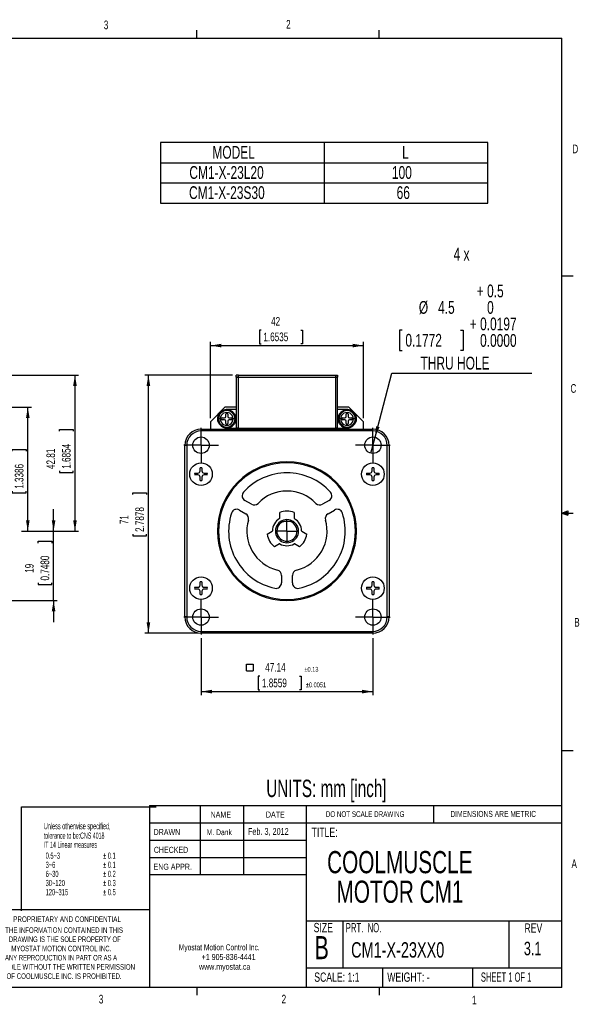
# Model space of a CAD drawing. Extents: x 11 to 421, y 5 to 275.
# Tile 13 of 13: x 267 to 421, y 5 to 275. Entities that reach past the tile are written whole.
import ezdxf
from ezdxf.enums import TextEntityAlignment as Align

# ---------------------------------------------------------------- set-up
doc = ezdxf.new("R2010")
doc.units = 0
doc.layers.get('0').update_dxf_attribs({"linetype": 'CONTINUOUS'})
doc.layers.add('FORMAT', color=7, linetype='CONTINUOUS')
doc.dimstyles.new('SLDDIMSTYLE10', dxfattribs={"dimtxt": 2.38125, "dimasz": 3, "dimexe": 0, "dimexo": 0.0625, "dimgap": 0.595313, "dimtad": 1, "dimrnd": 1e-09, "dimzin": 12, "dimsah": 1, "dimcen": 0.09, "dimazin": 3, "dimtfac": 1, "dimtofl": 0, "dimtmove": 0, "dimatfit": 3})
doc.dimstyles.new('SLDDIMSTYLE11', dxfattribs={"dimtxt": 3.5, "dimasz": 3, "dimexe": 0, "dimexo": 0.0625, "dimgap": 0.875, "dimtad": 0, "dimtih": 1, "dimtoh": 1, "dimrnd": 1e-09, "dimzin": 12, "dimblk1": 'NONE', "dimsah": 1, "dimcen": 0, "dimazin": 3, "dimtol": 1, "dimtp": 0.5, "dimtfac": 1, "dimtmove": 0, "dimatfit": 3})
doc.dimstyles.new('SLDDIMSTYLE3', dxfattribs={"dimtxt": 2.38125, "dimasz": 3, "dimexe": 0, "dimexo": 0.0625, "dimgap": 0.595313, "dimtad": 1, "dimrnd": 1e-09, "dimzin": 12, "dimsah": 1, "dimcen": 0.09, "dimazin": 3, "dimtfac": 1, "dimtmove": 0, "dimatfit": 3})
doc.dimstyles.new('SLDDIMSTYLE5', dxfattribs={"dimtxt": 2.38125, "dimasz": 3, "dimexe": 0, "dimexo": 0.0625, "dimgap": 0.595313, "dimtad": 1, "dimrnd": 1e-09, "dimzin": 12, "dimsah": 1, "dimcen": 0.09, "dimazin": 3, "dimtfac": 1, "dimtofl": 0, "dimtmove": 0, "dimatfit": 3})
doc.dimstyles.new('SLDDIMSTYLE9', dxfattribs={"dimtxt": 2.38125, "dimasz": 3, "dimexe": 0, "dimexo": 0.0625, "dimgap": 0.595313, "dimtad": 1, "dimrnd": 1e-09, "dimzin": 12, "dimsah": 1, "dimcen": 0.09, "dimazin": 3, "dimtol": 1, "dimtp": 0.13, "dimtm": 0.13, "dimtfac": 1, "dimtofl": 0, "dimtmove": 0, "dimatfit": 3})

# ---------------------------------------------------------------- blocks, each defined once
blk = doc.blocks.new('SW_NOTE_0')
at = {"color": 0, "linetype": 'CONTINUOUS'}
for s, width, p in [('Myostat Motion Control Inc.', 0.661111, (0, 0)), ('+1 905-836-4441', 0.7, (6.29, -2.65)), ('www.myostat.ca', 0.7, (5.56, -5.3))]:
    blk.add_text(s, height=1.651, dxfattribs=dict(at, width=width)).set_placement(p, align=Align.BOTTOM_LEFT)
blk = doc.blocks.new('SW_NOTE_1')
at = {"color": 0, "linetype": 'CONTINUOUS'}
for s, width, p in [('THE INFORMATION CONTAINED IN THIS', 0.657576, (0, 0)), ('DRAWING IS THE SOLE PROPERTY OF', 0.643548, (1, -2.52)), ('MYOSTAT MOTION CONTROL INC. ', 0.65, (1.67, -5.05)), ('WHOLE WITHOUT THE WRITTEN PERMISSION', 0.661111, (-1.91, -10.1)), ('ANY REPRODUCTION IN PART OR AS A', 0.634375, (-0.04, -7.57)), ('OF COOLMUSCLE INC. IS PROHIBITED.', 0.657576, (0.37, -12.62))]:
    blk.add_text(s, height=1.524, dxfattribs=dict(at, width=width)).set_placement(p, align=Align.BOTTOM_LEFT)
blk = doc.blocks.new('SW_NOTE_2')
at = {"color": 0, "linetype": 'CONTINUOUS', "width": 0.7}
for s, p in [('COOLMUSCLE', (0, 0)), ('MOTOR CM1', (2.58, -8.11))]:
    blk.add_text(s, height=6.085, dxfattribs=at).set_placement(p, align=Align.BOTTOM_LEFT)
blk = doc.blocks.new('SW_TABLEANNOTATION_0')
at = {"color": 0, "linetype": 'CONTINUOUS'}
for p, q in [((0, 0), (0, -16.58)), ((89.76, 0), (0, 0)), ((44.88, 0), (44.88, -16.58)), ((89.76, -16.58), (89.76, 0)), ((0, -5.53), (89.76, -5.53)), ((0, -11.05), (89.76, -11.05)), ((0, -16.58), (89.76, -16.58))]:
    blk.add_line(p, q, dxfattribs=at)
at = {"color": 0, "linetype": 'CONTINUOUS', "width": 0.7}
for s, p in [('MODEL', (14.21, -5.46)), ('L', (66.24, -5.46)), ('CM1-X-23L20', (7.89, -10.99)), ('100', (63.44, -10.99)), ('CM1-X-23S30', (7.8, -16.51)), ('66', (64.73, -16.51))]:
    blk.add_text(s, height=3.5, dxfattribs=at).set_placement(p, align=Align.BOTTOM_LEFT)
blk = doc.blocks.new('*D11')
at = {"color": 7, "linetype": 'CONTINUOUS'}
for p, q in [((276.62, 135.08), (276.62, 141.08)), ((267.86, 135.08), (277.62, 135.08)), ((276.62, 116.08), (276.62, 135.08)), ((272.35, 131.82), (272.35, 132.31)), ((272.35, 132.31), (276.13, 132.31)), ((276.13, 132.31), (276.13, 131.82)), ((272.35, 120.94), (272.35, 120.46)), ((272.35, 120.46), (276.13, 120.46)), ((276.13, 120.46), (276.13, 120.94)), ((261.48, 116.08), (277.62, 116.08)), ((276.62, 116.08), (276.62, 110.08))]:
    blk.add_line(p, q, dxfattribs=at)
for points in [[(276.62, 135.08), (277.12, 138.08), (276.12, 138.08)], [(276.62, 116.08), (276.12, 113.08), (277.12, 113.08)]]:
    blk.add_solid(points, dxfattribs=at)
at = {"color": 7, "linetype": 'CONTINUOUS', "width": 0.7}
for s, p in [('0.7480', (276.13, 121.54, 0.1)), ('19', (271.87, 123.66, 0.1))]:
    blk.add_text(s, height=2.381, rotation=90, dxfattribs=at).set_placement(p, align=Align.BOTTOM_LEFT)
blk = doc.blocks.new('*D12')
at = {"color": 7, "linetype": 'CONTINUOUS'}
for p, q in [((238.88, 177.89), (283.48, 177.89)), ((282.48, 177.89), (282.48, 135.08)), ((278.21, 162.48), (278.21, 162.96)), ((278.21, 162.96), (282, 162.96)), ((282, 162.96), (282, 162.48)), ((278.21, 151.6), (278.21, 151.12)), ((282, 151.12), (282, 151.6)), ((278.21, 151.12), (282, 151.12)), ((267.86, 135.08), (283.48, 135.08))]:
    blk.add_line(p, q, dxfattribs=at)
for points in [[(282.48, 177.89), (281.98, 174.89), (282.98, 174.89)], [(282.48, 135.08), (282.98, 138.08), (281.98, 138.08)]]:
    blk.add_solid(points, dxfattribs=at)
at = {"color": 7, "linetype": 'CONTINUOUS', "width": 0.7}
for s, p in [('42.81', (277.73, 152.12, 0.1)), ('1.6854', (282, 152.2, 0.1))]:
    blk.add_text(s, height=2.381, rotation=90, dxfattribs=at).set_placement(p, align=Align.BOTTOM_LEFT)
blk = doc.blocks.new('*D16')
at = {"color": 7, "linetype": 'CONTINUOUS'}
for p, q in [((261.34, 169.08), (270.55, 169.08)), ((269.55, 135.08), (269.55, 169.08)), ((265.29, 156.98), (265.29, 157.46)), ((265.29, 157.46), (269.07, 157.46)), ((269.07, 157.46), (269.07, 156.98)), ((265.29, 146.09), (265.29, 145.61)), ((269.07, 145.61), (269.07, 146.09)), ((265.29, 145.61), (269.07, 145.61)), ((267.86, 135.08), (270.55, 135.08))]:
    blk.add_line(p, q, dxfattribs=at)
for points in [[(269.55, 169.08), (269.05, 166.08), (270.05, 166.08)], [(269.55, 135.08), (270.05, 138.08), (269.05, 138.08)]]:
    blk.add_solid(points, dxfattribs=at)
at = {"color": 7, "linetype": 'CONTINUOUS', "width": 0.7}
for s, p in [('34', (264.8, 148.81, 0.1)), ('1.3386', (269.07, 146.7, 0.1))]:
    blk.add_text(s, height=2.381, rotation=90, dxfattribs=at).set_placement(p, align=Align.BOTTOM_LEFT)
blk = doc.blocks.new('SW_SYMBOL_MOD_BOX')
at = {"color": 0, "linetype": 'CONTINUOUS'}
for p, q in [((200, 200), (200, 800)), ((200, 800), (800, 800)), ((200, 200), (800, 200)), ((800, 800), (800, 200))]:
    blk.add_line(p, q, dxfattribs=at)
blk = doc.blocks.new('*D21')
at = {"color": 7, "linetype": 'CONTINUOUS'}
for p, q in [((317.05, 105.76), (317.05, 90.08)), ((364.19, 105.76), (364.19, 90.08)), ((333.17, 95.35), (332.68, 95.35)), ((332.68, 95.35), (332.68, 91.56)), ((344.05, 95.35), (344.53, 95.35)), ((344.53, 95.35), (344.53, 91.56)), ((317.05, 91.08), (364.19, 91.08)), ((332.68, 91.56), (333.17, 91.56)), ((344.53, 91.56), (344.05, 91.56))]:
    blk.add_line(p, q, dxfattribs=at)
for points in [[(317.05, 91.08), (320.05, 90.58), (320.05, 91.58)], [(364.19, 91.08), (361.19, 91.58), (361.19, 90.58)]]:
    blk.add_solid(points, dxfattribs=at)
at = {"color": 7, "linetype": 'CONTINUOUS', "xscale": 0.0030416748, "yscale": 0.0030416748, "zscale": 0.0030416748}
blk.add_blockref('SW_SYMBOL_MOD_BOX', (328.92, 96.16), dxfattribs=at)
at = {"color": 7, "linetype": 'CONTINUOUS', "width": 0.7}
for s, height, p in [('47.14', 2.381, (334.66, 95.83, 39.7)), ('±0.13', 1.323, (345.39, 96.14, 39.7)), ('1.8559', 2.381, (333.77, 91.56, 39.7)), ('±0.0051', 1.323, (345.77, 91.87, 39.7))]:
    blk.add_text(s, height=height, dxfattribs=at).set_placement(p, align=Align.BOTTOM_LEFT)
blk = doc.blocks.new('*D23')
at = {"color": 7, "linetype": 'CONTINUOUS'}
for p, q in [((333.55, 190.24), (333.06, 190.24)), ((333.06, 190.24), (333.06, 186.46)), ((344.43, 190.24), (344.91, 190.24)), ((344.91, 190.24), (344.91, 186.46)), ((319.62, 166.08), (319.62, 186.97)), ((333.06, 186.46), (333.55, 186.46)), ((344.91, 186.46), (344.43, 186.46)), ((361.62, 166.08), (361.62, 186.97)), ((319.62, 185.97), (361.62, 185.97))]:
    blk.add_line(p, q, dxfattribs=at)
for points in [[(319.62, 185.97), (322.62, 185.47), (322.62, 186.47)], [(361.62, 185.97), (358.62, 186.47), (358.62, 185.47)]]:
    blk.add_solid(points, dxfattribs=at)
at = {"color": 7, "linetype": 'CONTINUOUS', "width": 0.7}
for s, p in [('42', (336.26, 190.72, 39.7)), ('1.6535', (334.15, 186.46, 39.7))]:
    blk.add_text(s, height=2.381, rotation=360, dxfattribs=at).set_placement(p, align=Align.BOTTOM_LEFT)
blk = doc.blocks.new('*D24')
at = {"color": 7, "linetype": 'CONTINUOUS'}
for p, q in [((325.72, 177.89), (301.62, 177.89)), ((302.62, 107.08), (302.62, 177.89)), ((298.35, 145.15), (298.35, 145.63)), ((298.35, 145.63), (302.13, 145.63)), ((302.13, 145.63), (302.13, 145.15)), ((298.35, 134.26), (298.35, 133.78)), ((298.35, 133.78), (302.13, 133.78)), ((302.13, 133.78), (302.13, 134.26)), ((316.12, 107.08), (301.62, 107.08))]:
    blk.add_line(p, q, dxfattribs=at)
for points in [[(302.62, 177.89), (302.12, 174.89), (303.12, 174.89)], [(302.62, 107.08), (303.12, 110.08), (302.12, 110.08)]]:
    blk.add_solid(points, dxfattribs=at)
at = {"color": 7, "linetype": 'CONTINUOUS', "width": 0.7}
for s, p in [('2.7878', (302.13, 134.87, 39.7)), ('71', (297.87, 136.98, 39.7))]:
    blk.add_text(s, height=2.381, rotation=90, dxfattribs=at).set_placement(p, align=Align.BOTTOM_LEFT)
blk = doc.blocks.new('*D26')
at = {"color": 7, "linetype": 'CONTINUOUS'}
for p, q in [((372.2, 190.19), (371.49, 190.19)), ((371.49, 190.19), (371.49, 184.63)), ((388.2, 190.19), (388.91, 190.19)), ((388.91, 190.19), (388.91, 184.63)), ((371.49, 184.63), (372.2, 184.63)), ((388.91, 184.63), (388.2, 184.63)), ((364.76, 160.83), (369.37, 178.36)), ((369.37, 178.36), (407.79, 178.36)), ((363.62, 156.48), (364.76, 160.83))]:
    blk.add_line(p, q, dxfattribs=at)
blk.add_solid([(364.76, 160.83), (366, 163.6), (365.04, 163.86)], dxfattribs=at)
at = {"color": 7, "linetype": 'CONTINUOUS', "width": 0.7}
for s, p in [('4 x', (386.31, 208.23, 39.7)), ('0.5', (395.49, 198.15, 39.7)), ('+', (392.66, 198.15, 39.7)), ('%%c', (376.78, 193.63, 39.7)), ('4.5', (382.06, 193.63, 39.7)), ('0', (395.49, 193.63, 39.7)), ('+', (390.74, 189.1, 39.7)), ('0.0197', (393.57, 189.1, 39.7)), ('0.1772', (373.09, 184.63, 39.7)), ('0.0000', (393.57, 184.58, 39.7)), ('THRU HOLE', (377.24, 178.36, 39.7))]:
    blk.add_text(s, height=3.5, dxfattribs=at).set_placement(p, align=Align.BOTTOM_LEFT)
blk = doc.blocks.new('_NONE')
blk = doc.blocks.new('SW_CENTERMARKSYMBOL_0')
at = {"color": 0, "linetype": 'CONTINUOUS'}
for p, q in [((0, 2.5), (0, 3)), ((-2.5, 0), (-3, 0)), ((0, 0), (-2.5, 0)), ((0, 0), (0, 2.5)), ((0, 0), (0, -2.5)), ((0, 0), (2.5, 0)), ((2.5, 0), (3, 0)), ((0, -2.5), (0, -3))]:
    blk.add_line(p, q, dxfattribs=at)
blk = doc.blocks.new('SW_CENTERMARKSYMBOL_1')
at = {"color": 0, "linetype": 'CONTINUOUS'}
for p, q in [((0, 2.5), (0, 4.75)), ((-2.5, 0), (-4.75, 0)), ((0, 0), (-2.5, 0)), ((0, 0), (0, 2.5)), ((0, 0), (0, -2.5)), ((0, 0), (2.5, 0)), ((2.5, 0), (4.75, 0)), ((0, -2.5), (0, -4.75))]:
    blk.add_line(p, q, dxfattribs=at)
blk = doc.blocks.new('SW_CENTERMARKSYMBOL_2')
at = {"color": 0, "linetype": 'CONTINUOUS'}
for p, q in [((0, 2.5), (0, 4.75)), ((-2.5, 0), (-4.75, 0)), ((0, 0), (-2.5, 0)), ((0, 0), (0, 2.5)), ((0, 0), (0, -2.5)), ((0, 0), (2.5, 0)), ((2.5, 0), (4.75, 0)), ((0, -2.5), (0, -4.75))]:
    blk.add_line(p, q, dxfattribs=at)
blk = doc.blocks.new('SW_CENTERMARKSYMBOL_3')
at = {"color": 0, "linetype": 'CONTINUOUS'}
for p, q in [((0, 2.5), (0, 4.75)), ((-2.5, 0), (-4.75, 0)), ((0, 0), (-2.5, 0)), ((0, 0), (0, 2.5)), ((0, 0), (0, -2.5)), ((0, 0), (2.5, 0)), ((2.5, 0), (4.75, 0)), ((0, -2.5), (0, -4.75))]:
    blk.add_line(p, q, dxfattribs=at)
blk = doc.blocks.new('SW_CENTERMARKSYMBOL_4')
at = {"color": 0, "linetype": 'CONTINUOUS'}
for p, q in [((0, 2.5), (0, 4.75)), ((-2.5, 0), (-4.75, 0)), ((0, 0), (-2.5, 0)), ((0, 0), (0, 2.5)), ((0, 0), (0, -2.5)), ((0, 0), (2.5, 0)), ((2.5, 0), (4.75, 0)), ((0, -2.5), (0, -4.75))]:
    blk.add_line(p, q, dxfattribs=at)

msp = doc.modelspace()

# ---------------------------------------------------------------- linework, layer by layer
at = {"color": 7, "linetype": 'CONTINUOUS'}
for p, q in [((15.907, 270.309), (415.957, 270.309)), ((315.938, 270.309), (315.938, 272.463)), ((365.944, 270.309), (365.944, 272.463)), ((415.957, 9.959), (415.957, 270.309)), ((415.957, 205.112), (419.132, 205.112)), ((326.717, 177.291), (326.717, 177.891)), ((327.327, 177.891), (326.717, 177.891)), ((327.327, 177.291), (326.717, 177.291)), ((326.717, 177.291), (326.717, 177.281)), ((326.717, 177.281), (326.717, 163.281)), ((326.717, 177.281), (327.317, 177.281)), ((327.317, 177.291), (327.317, 177.281)), ((327.317, 163.281), (327.317, 177.281)), ((327.317, 177.281), (327.327, 177.281)), ((327.327, 177.891), (353.907, 177.891)), ((327.327, 177.291), (327.327, 177.891)), ((327.327, 177.281), (327.327, 177.291)), ((327.327, 177.291), (353.907, 177.291)), ((353.907, 177.891), (353.907, 177.291)), ((353.907, 177.891), (354.517, 177.891)), ((353.907, 177.291), (353.907, 177.281)), ((354.517, 177.291), (353.907, 177.291)), ((353.907, 177.281), (353.917, 177.281)), ((353.917, 177.281), (353.917, 177.291)), ((353.917, 177.281), (353.917, 163.281)), ((353.917, 177.281), (354.517, 177.281)), ((354.517, 177.891), (354.517, 177.291)), ((354.517, 177.281), (354.517, 177.291)), ((354.517, 163.281), (354.517, 177.281)), ((323.617, 169.081), (319.617, 165.081)), ((326.717, 169.081), (323.617, 169.081)), ((326.717, 168.481), (324.317, 168.481)), ((357.617, 169.081), (354.517, 169.081)), ((356.917, 168.481), (354.517, 168.481)), ((361.617, 165.081), (357.617, 169.081)), ((319.617, 165.081), (319.617, 163.081)), ((321.857, 165.881), (321.667, 165.881)), ((321.877, 165.581), (321.686, 165.581)), ((322.367, 165.881), (321.867, 165.881)), ((322.867, 166.131), (323.467, 166.131)), ((323.467, 165.631), (322.867, 165.631)), ((323.867, 166.531), (323.867, 167.131)), ((323.867, 164.631), (323.867, 165.231)), ((324.367, 167.139), (324.367, 166.531)), ((324.367, 165.231), (324.367, 164.631)), ((324.767, 166.131), (325.367, 166.131)), ((325.367, 165.631), (324.767, 165.631)), ((326.367, 165.881), (325.867, 165.881)), ((354.857, 165.881), (354.667, 165.881)), ((354.877, 165.581), (354.686, 165.581)), ((355.367, 165.881), (354.867, 165.881)), ((355.867, 166.131), (356.467, 166.131)), ((356.467, 165.631), (355.867, 165.631)), ((356.867, 166.531), (356.867, 167.131)), ((356.867, 164.631), (356.867, 165.231)), ((357.367, 167.139), (357.367, 166.531)), ((357.367, 165.231), (357.367, 164.631)), ((357.767, 166.131), (358.367, 166.131)), ((358.367, 165.631), (357.767, 165.631)), ((359.367, 165.881), (358.867, 165.881)), ((361.617, 163.081), (361.617, 165.081)), ((317.117, 162.581), (317.117, 163.081)), ((317.117, 163.081), (364.117, 163.081)), ((364.117, 162.581), (317.117, 162.581)), ((324.317, 163.281), (326.717, 163.281)), ((327.317, 163.281), (326.717, 163.281)), ((327.317, 163.281), (353.917, 163.281)), ((327.617, 163.081), (327.617, 163.281)), ((353.617, 163.281), (353.617, 163.081)), ((354.517, 163.281), (353.917, 163.281)), ((354.517, 163.281), (356.917, 163.281)), ((364.117, 162.581), (364.117, 163.081)), ((312.617, 111.581), (312.617, 158.581)), ((313.117, 158.581), (312.617, 158.581)), ((313.117, 158.581), (313.117, 111.581)), ((368.617, 158.581), (368.117, 158.581)), ((368.117, 111.581), (368.117, 158.581)), ((368.617, 158.581), (368.617, 111.581)), ((316.797, 151.581), (316.797, 152.463)), ((317.297, 152.463), (317.297, 151.581)), ((363.937, 151.581), (363.937, 152.463)), ((364.437, 152.463), (364.437, 151.581)), ((315.315, 150.981), (316.197, 150.981)), ((316.197, 150.481), (315.315, 150.481)), ((316.797, 148.999), (316.797, 149.881)), ((317.297, 149.881), (317.297, 148.999)), ((317.897, 150.981), (318.779, 150.981)), ((318.779, 150.481), (317.897, 150.481)), ((362.455, 150.981), (363.337, 150.981)), ((363.337, 150.481), (362.455, 150.481)), ((363.937, 148.999), (363.937, 149.881)), ((364.437, 149.881), (364.437, 148.999)), ((365.037, 150.981), (365.919, 150.981)), ((365.919, 150.481), (365.037, 150.481)), ((330.858, 142.448), (329.082, 143.473)), ((352.153, 143.473), (350.376, 142.448)), ((327.582, 140.875), (329.358, 139.85)), ((351.876, 139.85), (353.653, 140.875)), ((415.957, 140.025), (417.663, 140.635)), ((417.663, 140.635), (417.663, 139.451)), ((338.617, 138.603), (338.617, 140.205)), ((338.831, 137.706), (339.717, 137.706)), ((341.517, 137.706), (339.717, 137.706)), ((342.403, 137.706), (341.517, 137.706)), ((342.617, 140.205), (342.617, 138.603)), ((415.957, 140.025), (417.663, 140.254)), ((415.957, 140.025), (419.132, 140.025)), ((415.957, 140.025), (417.663, 139.451)), ((415.957, 140.025), (417.663, 139.763)), ((321.867, 135.081), (321.567, 135.081)), ((335.18, 134.252), (336.568, 135.053)), ((344.667, 135.053), (346.054, 134.252)), ((359.667, 135.081), (359.367, 135.081)), ((338.568, 131.589), (337.18, 130.788)), ((344.054, 130.788), (342.667, 131.589)), ((339.117, 122.947), (339.117, 120.895)), ((342.117, 120.895), (342.117, 122.947)), ((315.315, 119.681), (316.197, 119.681)), ((316.197, 119.181), (315.315, 119.181)), ((316.797, 120.281), (316.797, 121.163)), ((317.297, 121.163), (317.297, 120.281)), ((317.897, 119.681), (318.779, 119.681)), ((318.779, 119.181), (317.897, 119.181)), ((362.455, 119.681), (363.337, 119.681)), ((363.337, 119.181), (362.455, 119.181)), ((363.937, 120.281), (363.937, 121.163)), ((364.437, 121.163), (364.437, 120.281)), ((365.037, 119.681), (365.919, 119.681)), ((365.919, 119.181), (365.037, 119.181)), ((316.797, 117.699), (316.797, 118.581)), ((317.297, 118.581), (317.297, 117.699)), ((363.937, 117.699), (363.937, 118.581)), ((364.437, 118.581), (364.437, 117.699)), ((313.117, 111.581), (312.617, 111.581)), ((368.617, 111.581), (368.117, 111.581)), ((317.117, 107.081), (317.117, 107.581)), ((317.117, 107.581), (364.117, 107.581)), ((364.117, 107.081), (317.117, 107.081)), ((364.117, 107.081), (364.117, 107.581)), ((415.957, 74.937), (419.132, 74.937)), ((302.919, 59.853), (415.957, 59.853)), ((302.919, 59.853), (302.919, 9.959)), ((316.817, 59.853), (316.817, 40.803)), ((328.717, 59.853), (328.717, 40.803)), ((345.885, 59.853), (345.885, 9.959)), ((380.921, 55.091), (380.921, 59.853)), ((302.919, 55.091), (415.957, 55.091)), ((302.919, 50.328), (345.885, 50.328)), ((302.919, 45.566), (345.885, 45.566)), ((345.885, 40.803), (302.919, 40.803)), ((302.919, 31.278), (259.953, 31.278)), ((345.885, 28.243), (415.957, 28.243)), ((355.932, 28.243), (355.932, 15.366)), ((401.43, 28.243), (401.43, 15.366)), ((345.885, 15.366), (415.957, 15.366)), ((366.793, 15.366), (366.793, 9.959)), ((391.48, 15.366), (391.48, 9.959)), ((415.957, 9.959), (15.907, 9.959)), ((315.938, 9.959), (315.938, 7.805)), ((365.944, 9.959), (365.944, 7.805))]:
    msp.add_line(p, q, dxfattribs=at)
for centre, radius in [((324.117, 165.881), 2.5), ((357.117, 165.881), 2.5), ((317.047, 158.651), 2.25), ((364.187, 158.651), 2.25), ((317.047, 150.731), 3.1), ((364.187, 150.731), 3.1), ((317.047, 119.431), 3.1), ((364.187, 119.431), 3.1), ((317.047, 111.511), 2.25), ((364.187, 111.511), 2.25)]:
    msp.add_circle(centre, radius, dxfattribs=at)
for centre, radius, start, end in [((324.117, 165.881), 2.45, 187.03346, 180), ((324.117, 165.881), 2.25, 360, 180), ((324.117, 165.881), 1.75, 359.99632, 180.00368), ((324.317, 165.881), 2.6, 90, 121.92753), ((357.117, 165.881), 2.45, 187.03346, 180), ((357.117, 165.881), 2.25, 360, 180), ((357.117, 165.881), 1.75, 359.99632, 180.00368), ((356.917, 165.881), 2.6, 58.07247, 90), ((324.117, 165.881), 2.26, 180, 187.62815), ((324.117, 165.881), 2.25, 180, 360), ((324.117, 165.881), 1.75, 179.99632, 0.00368), ((322.867, 165.881), 0.25, 90, 270), ((323.467, 166.531), 0.4, 270, 0), ((323.467, 165.231), 0.4, 0, 90), ((324.117, 167.131), 0.25, 1.8407, 180), ((324.767, 166.531), 0.4, 180, 270), ((324.767, 165.231), 0.4, 90, 180), ((325.367, 165.881), 0.25, 270, 90), ((357.117, 165.881), 2.26, 180, 187.62815), ((357.117, 165.881), 2.25, 180, 360), ((357.117, 165.881), 1.75, 179.99632, 0.00368), ((355.867, 165.881), 0.25, 90, 270), ((356.467, 166.531), 0.4, 270, 0), ((356.467, 165.231), 0.4, 0, 90), ((357.117, 167.131), 0.25, 1.8407, 180), ((357.767, 166.531), 0.4, 180, 270), ((357.767, 165.231), 0.4, 90, 180), ((358.367, 165.881), 0.25, 270, 90), ((317.117, 158.581), 4.5, 90, 180), ((317.117, 158.581), 4, 90, 180), ((324.317, 165.881), 2.6, 238.07247, 270), ((324.117, 164.631), 0.25, 180, 0), ((357.117, 164.631), 0.25, 180, 0), ((356.917, 165.881), 2.6, 270, 301.92753), ((364.117, 158.581), 4.5, 0, 90), ((364.117, 158.581), 4, 0, 90), ((340.617, 135.081), 19.05, 360, 180), ((316.197, 151.581), 0.6, 270, 0), ((317.047, 150.731), 1.75, 81.78679, 98.21321), ((317.897, 151.581), 0.6, 180, 270), ((340.617, 135.081), 18.75, 359.99954, 180.00046), ((363.337, 151.581), 0.6, 270, 0), ((364.187, 150.731), 1.75, 81.78679, 98.21321), ((365.037, 151.581), 0.6, 180, 270), ((317.047, 150.731), 1.75, 171.78679, 188.21321), ((316.197, 149.881), 0.6, 0, 90), ((317.047, 150.731), 1.75, 261.78679, 278.21321), ((317.897, 149.881), 0.6, 90, 180), ((317.047, 150.731), 1.75, 351.78679, 8.21321), ((340.617, 135.081), 16, 41.94054, 138.05946), ((364.187, 150.731), 1.75, 171.78679, 188.21321), ((363.337, 149.881), 0.6, 0, 90), ((364.187, 150.731), 1.75, 261.78679, 278.21321), ((365.037, 149.881), 0.6, 90, 180), ((364.187, 150.731), 1.75, 351.78679, 8.21321), ((340.617, 135.081), 11, 43.88654, 136.11346), ((329.832, 144.773), 1.5, 138.05946, 240), ((351.403, 144.773), 1.5, 300, 41.94054), ((326.832, 139.576), 1.5, 60, 161.94054), ((331.608, 143.747), 1.5, 240, 316.11346), ((340.617, 135.081), 5.5, 68.67631, 111.32369), ((349.626, 143.747), 1.5, 223.88654, 300), ((354.403, 139.576), 1.5, 18.05946, 120), ((340.617, 135.081), 16, 161.94054, 258.05946), ((328.608, 138.551), 1.5, 343.88654, 60), ((340.617, 135.081), 11, 163.88654, 256.11346), ((340.617, 135.081), 4, 120.81016, 179.18984), ((340.617, 135.081), 3.175, 124.23148, 55.76852), ((340.617, 135.081), 2.775, 108.92464, 71.07536), ((338.517, 138.603), 0.1, 300.81016, 0), ((340.617, 135.081), 3.175, 55.76852, 124.23148), ((342.717, 138.603), 0.1, 180, 239.18984), ((340.617, 135.081), 4, 0.81016, 59.18984), ((340.617, 135.081), 11, 283.88654, 16.11346), ((340.617, 135.081), 16, 281.94054, 18.05946), ((352.626, 138.551), 1.5, 120, 196.11346), ((340.617, 135.081), 19.05, 180, 360), ((340.617, 135.081), 18.75, 179.99954, 0.00046), ((336.518, 135.139), 0.1, 300, 359.18984), ((344.717, 135.139), 0.1, 180.81016, 240), ((340.617, 135.081), 5.5, 188.67631, 231.32369), ((340.617, 135.081), 5.5, 308.67631, 351.32369), ((338.618, 131.502), 0.1, 60.81016, 120), ((340.617, 135.081), 4, 240.81016, 299.18984), ((342.617, 131.502), 0.1, 60, 119.18984), ((337.617, 122.947), 1.5, 0, 76.11346), ((343.617, 122.947), 1.5, 103.88654, 180), ((317.047, 119.431), 1.75, 171.78679, 188.21321), ((316.197, 120.281), 0.6, 270, 0), ((316.197, 118.581), 0.6, 0, 90), ((317.047, 119.431), 1.75, 81.78679, 98.21321), ((317.897, 120.281), 0.6, 180, 270), ((317.897, 118.581), 0.6, 90, 180), ((317.047, 119.431), 1.75, 351.78679, 8.21321), ((337.617, 120.895), 1.5, 258.05946, 360), ((343.617, 120.895), 1.5, 180, 281.94054), ((364.187, 119.431), 1.75, 171.78679, 188.21321), ((363.337, 120.281), 0.6, 270, 0), ((363.337, 118.581), 0.6, 0, 90), ((364.187, 119.431), 1.75, 81.78679, 98.21321), ((365.037, 120.281), 0.6, 180, 270), ((365.037, 118.581), 0.6, 90, 180), ((364.187, 119.431), 1.75, 351.78679, 8.21321), ((317.047, 119.431), 1.75, 261.78679, 278.21321), ((364.187, 119.431), 1.75, 261.78679, 278.21321), ((317.117, 111.581), 4.5, 180, 270), ((317.117, 111.581), 4, 180, 270), ((364.117, 111.581), 4, 270, 360), ((364.117, 111.581), 4.5, 270, 360)]:
    msp.add_arc(centre, radius, start, end, dxfattribs=at)
at = {"layer": 'FORMAT'}
for p, q in [((267.788, 30.946), (267.788, 59.521)), ((267.788, 59.521), (304.776, 59.521))]:
    msp.add_line(p, q, dxfattribs=at)

# ---------------------------------------------------------------- block references
at = {"color": 7, "linetype": 'CONTINUOUS'}
for name, p in [('SW_TABLEANNOTATION_0', (305.958, 241.624)), ('SW_CENTERMARKSYMBOL_3', (317.047, 158.651)), ('SW_CENTERMARKSYMBOL_2', (364.187, 158.651)), ('SW_CENTERMARKSYMBOL_0', (340.617, 135.081)), ('SW_CENTERMARKSYMBOL_4', (317.047, 111.511)), ('SW_CENTERMARKSYMBOL_1', (364.187, 111.511)), ('SW_NOTE_2', (351.623, 39.448)), ('SW_NOTE_1', (263.354, 24.464)), ('SW_NOTE_0', (310.943, 19.635))]:
    msp.add_blockref(name, p, dxfattribs=at)

# ---------------------------------------------------------------- texts
for s, height, width, p in [('3', 2.381, 0.7, (290.391, 272)), ('2', 2.381, 0.7, (340.385, 272.17)), ('D', 2.381, 0.7, (418.879, 238.002)), ('C', 2.381, 0.7, (418.368, 172.319)), ('B', 2.381, 0.7, (419.392, 108.159)), ('UNITS: mm [inch]', 4.7625, 0.65625, (334.946, 60.73)), ('NAME', 1.651, 0.7, (319.681, 56.053)), ('DATE', 1.651, 0.7, (334.845, 56.053)), ('DO NOT SCALE DRAWING', 1.5875, 0.6475, (351.251, 56.212)), ('DIMENSIONS ARE METRIC', 1.651, 0.666667, (385.416, 56.221)), ('Unless otherwise specified,', 1.7, 0.532164, (273.938, 52.832)), ('tolerance to be:CNS 4018 ', 1.7, 0.508421, (273.938, 50.233)), ('DRAWN', 1.651, 0.7, (304.053, 51.253)), ('M. Dank', 1.5875, 0.7, (318.603, 51.244)), ('Feb. 3, 2012', 1.85208, 0.641667, (329.924, 51.245)), ('TITLE:', 2.54, 0.7, (347.375, 50.481)), ('IT 14 Linear measures', 1.7, 0.513158, (273.938, 47.733)), ('0.5~3', 1.7, 0.552632, (274.438, 44.733)), ('± 0.1', 1.7, 0.552632, (290.188, 44.733)), ('CHECKED', 1.651, 0.7, (304.107, 46.367)), ('3~6', 1.7, 0.552632, (274.438, 42.233)), ('± 0.1', 1.7, 0.552632, (290.188, 42.233)), ('ENG APPR.', 1.651, 0.7, (304.034, 41.731)), ('A', 2.381, 0.7, (418.645, 41.955)), ('6~30', 1.7, 0.552632, (274.438, 39.733)), ('± 0.2', 1.7, 0.552632, (290.188, 39.733)), ('30~120', 1.7, 0.552632, (274.438, 37.233)), ('± 0.3', 1.7, 0.552632, (290.188, 37.233)), ('120~315', 1.7, 0.552632, (274.438, 34.733)), ('± 0.5', 1.7, 0.552632, (290.188, 34.733)), ('PROPRIETARY AND CONFIDENTIAL', 1.524, 0.675, (265.554, 27.459)), ('SIZE', 2.54, 0.7, (347.936, 24.342)), ('PRT.  NO.', 2.54, 0.622222, (356.737, 24.307)), ('REV', 2.54, 0.7, (405.742, 24.208)), ('B', 6.35, 0.7, (348.137, 15.797)), ('CM1-X-23XX0', 4.23333, 0.7, (358.209, 16.865)), ('3.1', 3.7042, 0.7, (405.577, 17.67)), ('SCALE: 1:1', 2.54, 0.7, (348.105, 10.749)), ('WEIGHT: -', 2.54, 0.7, (368.119, 10.749)), ('SHEET 1 OF 1', 2.54, 0.6125, (393.788, 10.757)), ('3', 2.381, 0.7, (289.021, 4.846)), ('2', 2.381, 0.7, (339.148, 4.866)), ('1', 2.381, 0.7, (391.371, 4.585))]:
    msp.add_text(s, height=height, dxfattribs=dict(at, width=width)).set_placement(p, align=Align.BOTTOM_LEFT)

# ---------------------------------------------------------------- dimensions: what is measured, and where the dimension line sits
dim = msp.add_diameter_dim_2p(p1=(363.615, 156.475), p2=(364.759, 160.827), text='4 x\\P\\P<>\\PTHRU HOLE', dimstyle='SLDDIMSTYLE11', dxfattribs=at)
dim.commit()
dim.dimension.update_dxf_attribs({"geometry": '*D26', "text_midpoint": (389.371, 196.077), "dimtype": 163})
for base, p1, p2, angle, dimstyle, picture, middle in [((361.617, 185.973), (319.617, 165.081), (361.617, 165.081), 360, 'SLDDIMSTYLE5', '*D23', (338.987, 185.973)), ((282.479, 135.081), (237.879, 177.891), (266.86, 135.081), 90, 'SLDDIMSTYLE5', '*D12', (282.479, 157.041)), ((302.615, 177.891), (317.117, 107.081), (326.717, 177.891), 90, 'SLDDIMSTYLE10', '*D24', (302.615, 139.705)), ((269.553, 169.081), (266.86, 135.081), (256.109, 169.081), 90, 'SLDDIMSTYLE5', '*D16', (269.553, 151.535)), ((276.615, 135.081), (260.479, 116.081), (266.86, 135.081), 90, 'SLDDIMSTYLE3', '*D11', (276.615, 126.382))]:
    dim = msp.add_linear_dim(base=base, p1=p1, p2=p2, angle=angle, dimstyle=dimstyle, dxfattribs=at)
    dim.commit()
    dim.dimension.update_dxf_attribs({"geometry": picture, "text_midpoint": middle, "dimtype": 160})
dim = msp.add_linear_dim(base=(364.187, 91.079), p1=(317.047, 106.761), p2=(364.187, 106.761), text='{\\fGDT;o}<>', dimstyle='SLDDIMSTYLE9', dxfattribs=at)
dim.commit()
dim.dimension.update_dxf_attribs({"geometry": '*D21', "text_midpoint": (340.516, 91.079), "dimtype": 160})

doc.saveas('drawing.dxf')
